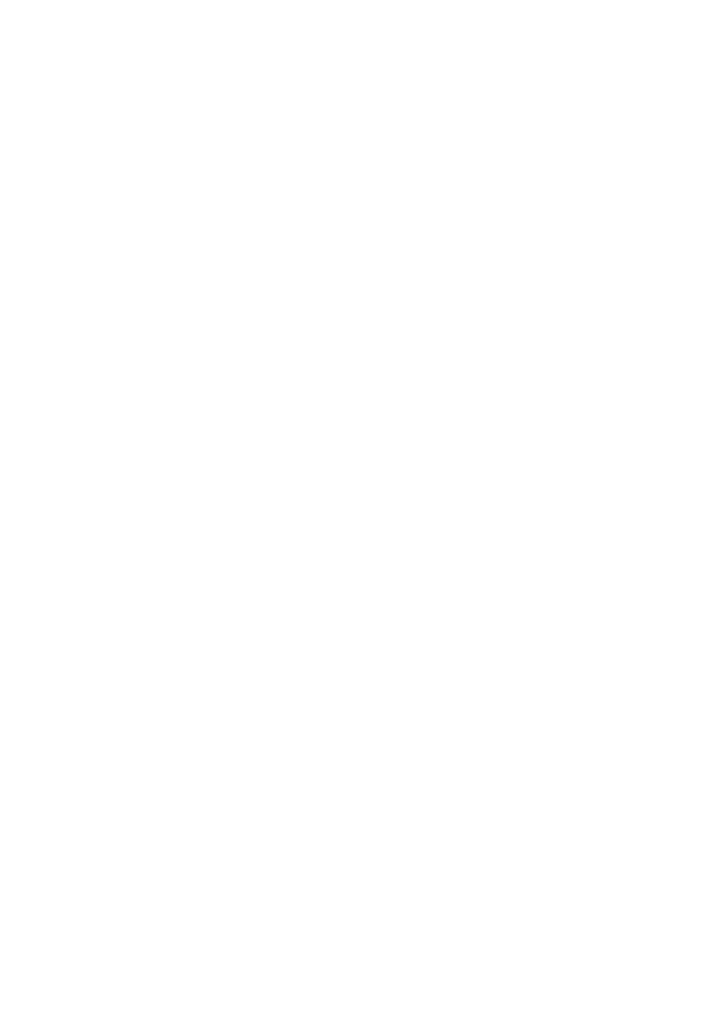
# Model space of a CAD drawing. Header units: millimetres. Extents: x 16720 to 74016, y 25810 to 81213.
# Tile 96 of 256: x 32396 to 32452, y 31241 to 31323. Entities that reach past the tile are written whole.
import ezdxf
from ezdxf import colors
from ezdxf.entities.mleader import LeaderData, LeaderLine
from ezdxf.math import Vec2, Vec3

# ---------------------------------------------------------------- set-up
doc = ezdxf.new("R2010")
doc.units = ezdxf.units.MM
doc.layers.add('_OPISY', color=110, linetype='Continuous', lineweight=9)
doc.styles.add('ROMANS', font='romans.shx', dxfattribs={"width": 0.8, "height": 17})

msp = doc.modelspace()

# ---------------------------------------------------------------- leaders
at = {"layer": '_OPISY'}
ml = msp.add_multileader_mtext('Standard', dxfattribs=at)
ml.set_content('{\\Fsimplex|c238;słupek stalowy do mocowania \\Pbramy przemysłowej }', color=256, style='ROMANS')
ml.set_leader_properties()
ml.build(insert=Vec2(0, 0))
ml.multileader.update_dxf_attribs({"dogleg_length": 4, "arrow_head_size": 6})
ctx = ml.context
ctx.base_point, ctx.char_height, ctx.arrow_head_size, ctx.landing_gap_size, ctx.plane_origin, ctx.plane_x_axis, ctx.plane_y_axis = Vec3(32371.045, 31367.153), 14, 6, 3, Vec3(32845.293, 31015.9), Vec3(1, 0, 0), Vec3(0, 1, 0)
ctx.text_align_type = 2
notes = []
notes.append((ctx, [(1, (1, 1, 0), (32366.471, 31367.153), (1, 0, 0), 4.574, [(0, [(32339.209, 31314.425)], 0, [])])]))
ctx.mtext.insert, ctx.mtext.text_direction, ctx.mtext.flow_direction = Vec3(32374.045, 31376.486), Vec3(1, 0, 0), 5
for ctx, leaders in notes:
    for number, flags, end, landing, length, lines in leaders:
        leader = LeaderData()
        leader.index, (leader.has_last_leader_line, leader.has_dogleg_vector, leader.attachment_direction) = number, flags
        leader.last_leader_point, leader.dogleg_vector, leader.dogleg_length = Vec3(end), Vec3(landing), length
        for number, points, colour, breaks in lines:
            line = LeaderLine()
            line.index, line.vertices, line.color, line.breaks = number, Vec3.list(points), colors.encode_raw_color(colour), breaks
            leader.lines.append(line)
        ctx.leaders.append(leader)

doc.saveas('drawing.dxf')
